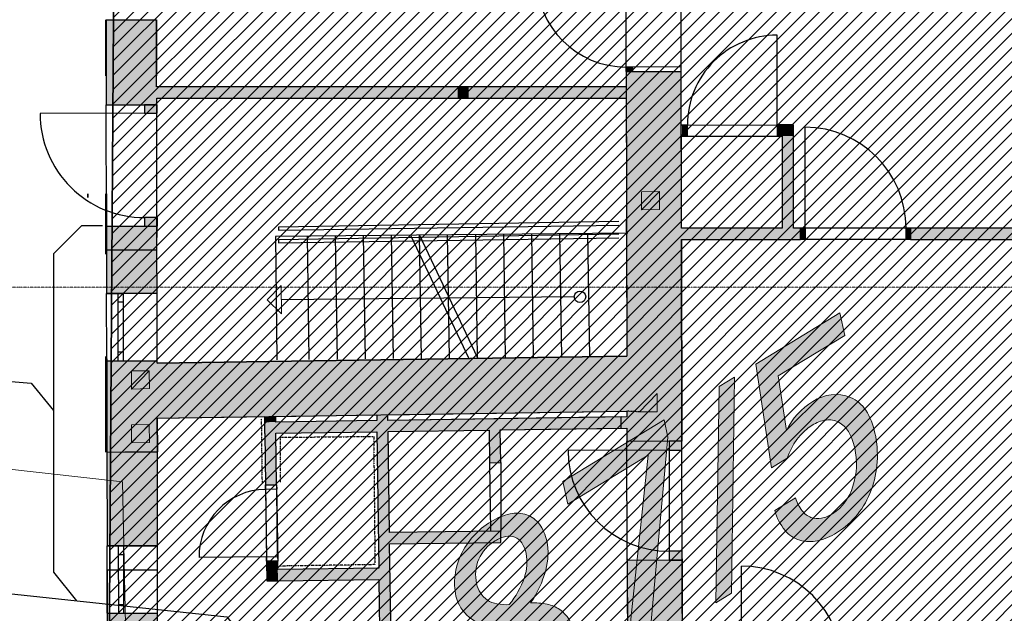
# Model space of a CAD drawing. Header units: millimetres. Extents: x -44464 to 876817, y -113448 to 101820.
# Tile 9 of 21: x -11755 to -2980, y 11649 to 16938. Entities that reach past the tile are written whole.
import ezdxf

# ---------------------------------------------------------------- set-up
doc = ezdxf.new("R2010")
doc.units = ezdxf.units.MM
doc.header["$MEASUREMENT"] = 0
for name, pattern in [('Čerchovaná', [450, 200, -117.5, 15, -117.5]), ('Čerchovaná S', [3.5, 1.5, -0.85, 0.3, -0.85]), ('Čárkovaná S', [2.5, 1.5, -1])]:
    doc.linetypes.add(name, pattern=pattern)
for name, color, linetype in [('1._POHLED ZÁPADNÍ_2_2D prvky - obecné', 7, 'Continuous'), ('1._POHLED ZÁPADNÍ_2_Bourané_Konstrukce - nosné', 7, 'Continuous'), ('1._POHLED ZÁPADNÍ_2_Bourané_Konstrukce – Dělicí čáry vrstev', 7, 'Continuous'), ('1._POHLED ZÁPADNÍ_2_Bourané_Kresby a obrázky', 7, 'Continuous'), ('1._POHLED ZÁPADNÍ_2_Bourané_TZB - kanalizace', 7, 'Continuous'), ('1._POHLED ZÁPADNÍ_2_Bourané_Výplně – Řezové', 7, 'Continuous'), ('1._POHLED ZÁPADNÍ_2_BT_ortho', 7, 'Continuous'), ('1._POHLED ZÁPADNÍ_2_Konstrukce - nosné', 7, 'Continuous'), ('1._POHLED ZÁPADNÍ_2_Kresby a obrázky', 7, 'Continuous'), ('1._POHLED ZÁPADNÍ_2_POV', 7, 'Continuous'), ('1._POHLED ZÁPADNÍ_2_Situace - terén', 7, 'Continuous'), ('1._POHLED ZÁPADNÍ_2_Výplně – Řezové', 7, 'Continuous'), ('1._POHLED ZÁPADNÍ_2_VÝTAH VAR 1', 7, 'Continuous'), ('1._POHLED ZÁPADNÍ_2_Značky - řezy', 7, 'Continuous')]:
    doc.layers.add(name, color=color, linetype=linetype)
doc.linetypes.add('kanalizace - dešťová', pattern='A,0,[3,C.4 Situační výkres POV1.Shx,S=0.251701,R=0,X=-0.001714,Y=0],-33,0', length=33)
doc.linetypes.add('kanalizace - splašková', pattern='A,0,[10,C.4 Situační výkres POV1.Shx,S=0.146825,R=0,X=-0.001,Y=0],-21,0', length=21)

msp = doc.modelspace()

# ---------------------------------------------------------------- hatches: boundary and pattern name
at = {"layer": '1._POHLED ZÁPADNÍ_2_Bourané_Výplně – Řezové', "linetype": 'Continuous', "lineweight": 0, "true_color": 0xfdfbad}
msp.add_hatch(color=51, dxfattribs=at).paths.add_polyline_path([(-10985.1, 16937.8), (-10535.1, 16937.6)])
at = {"layer": '1._POHLED ZÁPADNÍ_2_Bourané_Výplně – Řezové', "linetype": 'Continuous', "lineweight": 13}
for points in [[(-6290.5, 16477.2), (-6290.6, 16517.2), (-6349.3, 16517), (-6349.3, 16477)], [(-10534.2, 16437.6), (-10984.2, 16436.8), (-10983.7, 16178.9), (-10533.7, 16179.7)], [(-7852.4, 16238.7), (-7852.4, 16338.7), (-10534, 16338.7), (-10533.8, 16238.7)], [(-7852.4, 16338.7), (-7852.4, 16238.7), (-7752.4, 16238.7), (-7752.4, 16338.7)], [(-6348.8, 16238.7), (-6349, 16338.7), (-7752.4, 16338.7), (-7752.4, 16238.7)], [(-10643.7, 16179.5), (-10643.5, 16104.5), (-10528.6, 16104.7), (-10528.7, 16179.7)], [(-10531.7, 15099.7), (-10981.7, 15098.9), (-10981.2, 14849.2), (-10531.3, 14850)], [(-10526.7, 15099.7), (-10526.8, 15174.7), (-10641.8, 15174.5), (-10641.7, 15099.5)], [(-10531.3, 14850), (-10981.2, 14849.2), (-10980.6, 14499.2), (-10530.6, 14500)], [(-8572.6, 13366.5), (-9573.2, 13351.6), (-9571.7, 13251.6), (-8571.2, 13266.6)], [(-9472.5, 13353.1), (-9473.2, 13403), (-9573.1, 13401.5), (-9572.5, 13351.6)], [(-8573.3, 13416.5), (-8501.1, 8119.7), (-8401.2, 8121.1), (-8473.3, 13418)], [(-6343.4, 13399.9), (-8472.6, 13368), (-8471.2, 13268), (-6343.2, 13299.9)], [(-6394.9, 13399.1), (-8472.6, 13368), (-8471.2, 13268), (-6393.4, 13299.2)], [(-9471.1, 13253.1), (-9571.1, 13251.6), (-9564.9, 12793.6), (-9464.9, 12795)], [(-7571.3, 13281.5), (-7567.4, 12990.9), (-7467.4, 12992.2), (-7471.3, 13283)], [(-10978, 13086.3), (-10976.5, 12249.5), (-10526.5, 12250.3), (-10528, 13087.1)], [(-7467.4, 12381.5), (-8459, 12368), (-8457.6, 12268.1), (-7466, 12281.6)], [(-9455.6, 12115), (-9555.6, 12113.7), (-9554.6, 12038.4), (-9454.6, 12039.8)], [(-9454.6, 12039.8), (-9554.6, 12038.4), (-9553.2, 11938.4)], [(-9454.6, 12039.8), (-9553.2, 11938.4), (-9453.2, 11939.8)], [(-9453.2, 11939.8), (-8553.3, 11952), (-8554.7, 12052), (-9454.6, 12039.8)]]:
    msp.add_hatch(color=254, dxfattribs=at).paths.add_polyline_path(points)
at = {"layer": '1._POHLED ZÁPADNÍ_2_Kresby a obrázky', "linetype": 'Continuous', "lineweight": 20, "true_color": 0x0080c0}
for points in [[(-4922.3, 13278.6), (-4995.9, 13763.9), (-4402, 14125.5), (-4446.5, 14325), (-5193.4, 13870.3), (-5054.5, 12946.7), (-4913.8, 13032.4, -0.17125), (-4692, 13325, -0.108554), (-4568.2, 13371.4, -0.145689), (-4457.3, 13352, -0.13722), (-4369.1, 13268.6, -0.085628), (-4313.5, 13123.1, -0.13374), (-4328.6, 12781.7, -0.179721), (-4511.8, 12536, -0.095228), (-4610.4, 12497, -0.122801), (-4702.7, 12503.8, -0.144617), (-4781.9, 12561.9, -0.086217), (-4841, 12676.8), (-5026.3, 12564, 0.097776), (-4934.3, 12387.2, 0.150647), (-4802.5, 12300.4, 0.117146), (-4644.5, 12296, 0.087485), (-4474, 12366.3, 0.169403), (-4166.5, 12746.9, 0.143961), (-4132.5, 13255.4, 0.09563), (-4214.5, 13458.6, 0.141916), (-4350.1, 13572.9, 0.242903), (-4686.3, 13536.9, 0.142129)], [(-5384.4, 13754), (-5522.2, 13670.1), (-5550.4, 11743.5), (-5412.6, 11827.4)], [(-5978.5, 13219.1), (-6012.5, 13371.6), (-6914.3, 12822.6), (-6869.8, 12623), (-6155.2, 13058.1), (-6344.8, 11259.8), (-6144.3, 11381.9)]]:
    msp.add_hatch(color=142, dxfattribs=at).paths.add_polyline_path(points)
h = msp.add_hatch(color=142, dxfattribs=at)
h.paths.add_polyline_path([(-7732.7, 10921.5, 0.108686), (-7658.2, 10748.8, 0.147297), (-7529.4, 10655.2, 0.132551), (-7360.9, 10645.9, 0.088534), (-7168, 10726.1, 0.147627), (-6864.2, 11060.2, 0.16575), (-6813.8, 11480.9, 0.192144), (-6941.3, 11683.7, 0.093629), (-7054.7, 11730.7, 0.066102), (-7201.1, 11741.4, 0.080205), (-7066.2, 12033.3, 0.118676), (-7057.9, 12294.9, 0.109328), (-7122.7, 12444, 0.14374), (-7235.8, 12526.5, 0.13475), (-7384.3, 12535.7, 0.089224), (-7555.4, 12464.8, 0.148725), (-7822.5, 12169.3, 0.164596), (-7867.5, 11802, 0.330338), (-7540.3, 11534.9, 0.085162), (-7715.3, 11212.5, 0.131565)])
h.paths.add_polyline_path([(-7500.4, 10918.7, -0.098539), (-7547.4, 11034.3, -0.152308), (-7523.7, 11261.7, -0.067231), (-7350.2, 11543.8, -0.045091), (-7209, 11542.1, -0.080246), (-7106.5, 11515.7, -0.233079), (-6999.1, 11368.1, -0.162058), (-7024.9, 11098.5, -0.151307), (-7205.8, 10895.8, -0.091937), (-7321.7, 10848.4, -0.137402), (-7422.5, 10856.4, -0.149295)], flags=0)
h.paths.add_polyline_path([(-7586.9, 11767, -0.197332), (-7682.2, 11914.8, -0.158634), (-7664.1, 12131.6, -0.154735), (-7517.6, 12295, -0.090414), (-7421.7, 12334.9, -0.144382), (-7341, 12328.3, -0.147864), (-7279.8, 12277, -0.094509), (-7242.2, 12182.7, -0.134625), (-7256.9, 11967.9, -0.084414), (-7391.1, 11727.3, -0.064653), (-7501.6, 11733.7, -0.09333)], flags=0)
at = {"layer": '1._POHLED ZÁPADNÍ_2_POV', "linetype": 'Continuous', "lineweight": 20, "true_color": 0xffaaaa}
h = msp.add_hatch(dxfattribs=at)
h.set_pattern_fill('Izolace___tvárnice_0002', color=21, style=0, pattern_type=2)
h.set_pattern_definition([(45, (-7e-12, 0), (-63.6396, 63.6396), [])])
h.paths.add_polyline_path([(-10906.3, 18690.2), (-10970.7, 9084.1), (-20311.4, 10009.9), (-20482, 120.4), (-242.4, 270.4), (-238.4, 17796)])
at = {"layer": '1._POHLED ZÁPADNÍ_2_Výplně – Řezové', "linetype": 'Continuous', "lineweight": 13}
for points in [[(-10535.1, 16937.6), (-10985.1, 16936.8), (-10984.2, 16436.8), (-10534.2, 16437.6)], [(-5859.3, 16477.1), (-6349.3, 16476.2), (-6348.4, 15997.8), (-5858.4, 15998.7)], [(-6348.6, 15997.8), (-6348.4, 15897.8), (-5843.4, 15898.7), (-5843.6, 15998.7)], [(-4958.5, 16000.4), (-4963.6, 16000.4), (-4963.4, 15900.4), (-4958.5, 15900.4)], [(-4958.5, 15900.4), (-4858.5, 16000.6), (-4958.5, 16000.4)], [(-4958.3, 15900.6), (-4858.5, 15900.8), (-4858.5, 16000.6)], [(-5856.6, 15080.1), (-5858.2, 15898.7), (-6348.2, 15897.8), (-6346.6, 15080.1)], [(-4958.3, 15900.6), (-4958.5, 15080.1), (-4858.5, 15080.1), (-4858.5, 15900.8)], [(-6346.9, 14980.1), (-4796, 14980.1), (-4796, 15080.1), (-6346.9, 15080.1)], [(-3816, 14980.1), (-821.7, 14980.1), (-821.7, 15080.1), (-3816, 15080.1)], [(-5856.4, 14980.1), (-6346.4, 14980.1), (-6343, 13181), (-5853, 13181.9)], [(-10529.5, 13900), (-10979.5, 13899.2), (-10978, 13086.3), (-10528, 13087.1)], [(-6344.4, 13940), (-10529.5, 13877.2), (-10528.6, 13387.1), (-6343.5, 13449.9)], [(-5851, 12121.9), (-6341, 12121), (-6339.2, 11170.3), (-5849.1, 11170.3)], [(-10975.4, 11649.5), (-10972.8, 10236.1), (-10522.8, 10237), (-10525.4, 11650.3)]]:
    msp.add_hatch(color=254, dxfattribs=at).paths.add_polyline_path(points)
at = {"layer": '1._POHLED ZÁPADNÍ_2_Výplně – Řezové', "linetype": 'Continuous', "lineweight": 0, "true_color": 0xffffff}
for points in [[(-5843.4, 15898.7), (-5803.4, 15898.8), (-5803.6, 15998.8), (-5843.6, 15998.7)], [(-4963.6, 16000.4), (-5003.6, 16000.3), (-5003.4, 15900.3), (-4963.4, 15900.4)], [(-4796, 15080.1), (-4796, 14980.1), (-4756, 14980.1), (-4756, 15080.1)], [(-3816, 14980.1), (-3816, 15080.1), (-3856, 15080.1), (-3856, 14980.1)], [(-5968, 13181.7), (-5967.8, 13101.7), (-5852.8, 13101.9), (-5853, 13181.9)], [(-5851, 12121.9), (-5851.1, 12201.9), (-5966.1, 12201.7), (-5966, 12121.7)]]:
    msp.add_hatch(color=7, dxfattribs=at).paths.add_polyline_path(points)
at = {"layer": '1._POHLED ZÁPADNÍ_2_Výplně – Řezové', "linetype": 'Continuous', "lineweight": 13, "true_color": 0x68b353}
for points in [[(-6052.3, 15406), (-6212.8, 15403.6), (-6212.3, 15244.3)], [(-6052.3, 15406), (-6212.3, 15244.3), (-6053.1, 15245.5)], [(-10759.2, 13647.7), (-10600, 13810.2), (-10759.2, 13808.2)], [(-10759.2, 13647.7), (-10598.7, 13650.9), (-10600, 13810.2)], [(-6072.4, 13606.2), (-6232.5, 13444.5), (-6073.2, 13445.7)], [(-10759.2, 13167.6), (-10600, 13330.1), (-10759.2, 13328.1)], [(-10759.2, 13167.6), (-10598.7, 13170.8), (-10600, 13330.1)]]:
    msp.add_hatch(color=85, dxfattribs=at).paths.add_polyline_path(points)

# ---------------------------------------------------------------- linework, layer by layer
at = {"layer": '1._POHLED ZÁPADNÍ_2_2D prvky - obecné', "color": 7, "linetype": 'Continuous', "lineweight": 25}
for p, q in [((-8268, 15012.7), (-7751.6, 13918.8)), ((-8190.7, 15019.3), (-7674.3, 13925.4))]:
    msp.add_line(p, q, dxfattribs=at)
at = {"layer": '1._POHLED ZÁPADNÍ_2_Bourané_Konstrukce - nosné', "color": 7, "linetype": 'Continuous', "lineweight": 25}
for p, q in [((-6349.3, 16476.2), (-6350.9, 17356.2)), ((-5859.3, 16477.1), (-5860.9, 17357.1)), ((-5859.3, 16517.1), (-6349.3, 16516.2)), ((-6349.3, 16516.2), (-6349.3, 16476.2)), ((-5859.3, 16477.1), (-5859.3, 16517.1)), ((-6349.3, 16476.2), (-5859.3, 16477.1)), ((-6349.3, 16476.2), (-5859.3, 16477.1)), ((-6349.3, 16476.2), (-5859.3, 16477.1)), ((-10983.7, 16178.9), (-10643.7, 16179.5)), ((-10983.7, 16178.9), (-10643.7, 16179.5)), ((-10981.7, 15098.9), (-10983.7, 16178.9)), ((-10643.7, 16179.5), (-10533.7, 16179.7)), ((-10528.7, 16179.7), (-10643.7, 16179.5)), ((-10643.7, 16179.5), (-10533.7, 16179.7)), ((-10643.7, 16179.5), (-10533.7, 16179.7)), ((-10643.7, 16179.5), (-10643.5, 16104.5)), ((-10531.7, 15099.7), (-10533.7, 16179.7)), ((-10528.6, 16104.7), (-10528.7, 16179.7)), ((-10643.5, 16104.5), (-11573.5, 16102.8)), ((-10643.5, 16104.5), (-10528.6, 16104.7)), ((-4756, 15080.1), (-4756, 15980.1)), ((-4756, 15080.3), (-4754.5, 15875.6)), ((-10981.7, 15098.9), (-10641.7, 15099.5)), ((-10981.7, 15098.9), (-10641.7, 15099.5)), ((-10526.8, 15174.7), (-10641.8, 15174.5)), ((-10641.8, 15174.5), (-10641.7, 15099.5)), ((-10641.7, 15099.5), (-10531.7, 15099.7)), ((-10641.7, 15099.5), (-10526.7, 15099.7)), ((-10641.7, 15099.5), (-10531.7, 15099.7)), ((-10641.7, 15099.5), (-10531.7, 15099.7)), ((-10526.7, 15099.7), (-10526.8, 15174.7)), ((-10980.6, 14499.2), (-10880.6, 14499.4)), ((-10979.5, 13899.2), (-10980.6, 14499.2)), ((-10880.6, 14499.4), (-10830.6, 14499.5)), ((-10880.6, 14499.4), (-10830.6, 14499.5)), ((-10880.6, 14499.4), (-10880.5, 14424.4)), ((-10830.6, 14499.5), (-10530.6, 14500)), ((-10830.5, 14424.5), (-10830.6, 14499.5)), ((-10529.5, 13900), (-10530.6, 14500)), ((-10880.5, 14424.4), (-10830.5, 14424.5)), ((-10880.5, 14424.4), (-10879.6, 13974.4)), ((-10829.6, 13974.5), (-10830.5, 14424.5)), ((-10829.6, 13974.5), (-10879.6, 13974.4)), ((-10879.6, 13974.4), (-10879.5, 13899.4)), ((-10829.5, 13899.5), (-10829.6, 13974.5)), ((-10979.5, 13899.2), (-10879.5, 13899.4)), ((-10879.5, 13899.4), (-10829.5, 13899.5)), ((-10879.5, 13899.4), (-10829.5, 13899.5)), ((-10829.5, 13899.5), (-10529.5, 13900)), ((-5967.8, 13101.7), (-6867.8, 13100)), ((-9564.9, 12793.6), (-9464.9, 12795)), ((-9564.9, 12793.6), (-9464.9, 12795)), ((-9564.9, 12793.6), (-9464.9, 12795)), ((-9564.9, 12793.6), (-9464.9, 12795)), ((-9564.9, 12793.6), (-9555.6, 12113.7)), ((-9564.3, 12753.6), (-9564.9, 12793.6)), ((-9464.3, 12755), (-9564.3, 12753.6)), ((-9564.3, 12753.6), (-9556.2, 12153.7)), ((-9464.9, 12795), (-9455.6, 12115)), ((-9464.9, 12795), (-9464.3, 12755)), ((-9456.2, 12155), (-9464.3, 12755)), ((-10976.5, 12249.5), (-10876.5, 12249.7)), ((-10975.4, 11649.5), (-10976.5, 12249.5)), ((-10876.5, 12249.7), (-10876.3, 12174.7)), ((-10876.5, 12249.7), (-10826.5, 12249.7)), ((-10876.5, 12249.7), (-10826.5, 12249.7)), ((-10826.5, 12249.7), (-10526.5, 12250.3)), ((-10826.3, 12174.7), (-10826.5, 12249.7)), ((-10525.4, 11650.3), (-10526.5, 12250.3)), ((-10876.3, 12174.7), (-10826.3, 12174.7)), ((-10876.3, 12174.7), (-10875.5, 11724.7)), ((-10825.5, 11724.7), (-10826.3, 12174.7)), ((-9556.2, 12153.7), (-10156.1, 12145.5)), ((-9556.2, 12153.7), (-9456.2, 12155)), ((-9555.6, 12113.7), (-9556.2, 12153.7)), ((-9555.6, 12113.7), (-9455.6, 12115)), ((-9455.6, 12115), (-9555.6, 12113.7)), ((-9555.6, 12113.7), (-9455.6, 12115)), ((-9555.6, 12113.7), (-9455.6, 12115)), ((-9456.2, 12155), (-9455.6, 12115)), ((-10825.5, 11724.7), (-10875.5, 11724.7)), ((-10875.5, 11724.7), (-10875.4, 11649.7)), ((-10825.4, 11649.7), (-10825.5, 11724.7)), ((-10975.4, 11649.5), (-10875.4, 11649.7)), ((-10875.4, 11649.7), (-10825.4, 11649.7)), ((-10875.4, 11649.7), (-10825.4, 11649.7)), ((-10825.4, 11649.7), (-10525.4, 11650.3))]:
    msp.add_line(p, q, dxfattribs=at)
at = {"layer": '1._POHLED ZÁPADNÍ_2_Bourané_Konstrukce - nosné', "color": 7, "linetype": 'Continuous', "lineweight": 25, "flags": 128}
for points in [[(-10988.1, 16436.8), (-10988.1, 16936.8)], [(-10985.1, 16936.8), (-10984.2, 16436.8)], [(-10534.2, 16437.6), (-10535.1, 16937.6)], [(-10984.2, 16436.8), (-10983.7, 16178.9)], [(-10534, 16338.7), (-10534.2, 16437.6)], [(-6349.3, 16476.2), (-5859.3, 16477.1)], [(-6349.3, 16476.2), (-5859.3, 16477.1)], [(-6349.3, 16476.2), (-6349, 16338.7)], [(-5858.4, 15998.7), (-5859.3, 16477.1)], [(-7852.4, 16338.7), (-10534, 16338.7)], [(-6349, 16338.7), (-7752.4, 16338.7)], [(-10533.8, 16238.7), (-7852.4, 16238.7)], [(-10533.7, 16179.7), (-10533.8, 16238.7)], [(-7752.4, 16238.7), (-6348.8, 16238.7)], [(-6348.8, 16238.7), (-6348.4, 15997.8)], [(-5843.6, 15998.7), (-5858.4, 15998.7)], [(-4958.5, 16000.4), (-4963.6, 16000.4)], [(-6348.2, 15897.8), (-6346.6, 15080.1)], [(-5856.6, 15080.1), (-5858.2, 15898.7)], [(-5858.2, 15898.7), (-5843.4, 15898.7)], [(-4963.4, 15900.4), (-4958.5, 15900.4)], [(-10988.1, 14849.2), (-10988.1, 15386.8)], [(-10982.2, 15386.8), (-10981.2, 14849.2)], [(-10531.3, 14850), (-10532.2, 15387.6)], [(-10981.7, 15098.9), (-10981.2, 14849.2)], [(-10532.4, 15098.1), (-10531.3, 14998.1)], [(-10531.3, 14850), (-10531.7, 15099.7)], [(-6346.3, 15045.9), (-6347.4, 15145.9)], [(-6346.4, 14980.1), (-6344.4, 13940)], [(-5853, 13181.9), (-5856.4, 14980.1)], [(-10981.2, 14849.2), (-10980.6, 14499.2)], [(-10530.6, 14500), (-10531.3, 14850)], [(-10530.6, 14500), (-10980.6, 14499.2)], [(-10988.1, 13086.3), (-10988.1, 13937.2)], [(-10979.6, 13937.2), (-10979.5, 13899.2)], [(-10979.5, 13899.2), (-10978, 13086.3)], [(-10529.5, 13900), (-10529.6, 13938)], [(-6344.4, 13940), (-10529.5, 13877.2)], [(-10529.5, 13877.2), (-10529.5, 13900)], [(-8473.3, 13418), (-6343.5, 13449.9)], [(-6343.5, 13449.9), (-6343.4, 13399.9)], [(-10528.6, 13387.1), (-9573.1, 13401.5)], [(-10528, 13087.1), (-10528.6, 13387.1)], [(-9573.2, 13351.6), (-9571.7, 13251.6)], [(-9573.1, 13401.5), (-9572.5, 13351.6)], [(-9473.2, 13403), (-8573.3, 13416.5)], [(-9472.5, 13353.1), (-9473.2, 13403)], [(-8572.6, 13366.5), (-9472.5, 13353.1)], [(-8573.3, 13416.5), (-8572.6, 13366.5)], [(-8472.6, 13368), (-8473.3, 13418)], [(-6343.4, 13399.9), (-8472.6, 13368)], [(-6394.9, 13399.1), (-8472.6, 13368)], [(-6393.4, 13299.2), (-6394.9, 13399.1)], [(-9571.1, 13251.6), (-9564.9, 12793.6)], [(-9471.1, 13253.1), (-8571.2, 13266.6)], [(-9464.9, 12795), (-9471.1, 13253.1)], [(-8571.2, 13266.6), (-8554.7, 12052)], [(-8471.2, 13268), (-7571.3, 13281.5)], [(-8471.2, 13268), (-7571.3, 13281.5)], [(-8459, 12368), (-8471.2, 13268)], [(-7571.3, 13281.5), (-7567.4, 12990.9)], [(-7471.3, 13283), (-6343.2, 13299.9)], [(-7471.3, 13283), (-6393.4, 13299.2)], [(-7467.4, 12992.2), (-7471.3, 13283)], [(-6343.2, 13299.9), (-6343, 13181)], [(-10978, 13086.3), (-10976.5, 12249.5)], [(-10526.5, 12250.3), (-10528, 13087.1)], [(-7567.4, 12990.9), (-7467.4, 12992.2)], [(-7467.4, 12381.5), (-8459, 12368)], [(-7466, 12281.6), (-7467.4, 12381.5)], [(-10526.5, 12250.3), (-10976.5, 12249.5)], [(-8457.6, 12268.1), (-7466, 12281.6)], [(-8448.3, 11581.9), (-8457.6, 12268.1)], [(-9555.6, 12113.7), (-9553.2, 11938.4)], [(-9454.6, 12039.8), (-9455.6, 12115)], [(-6341, 12121), (-6339.2, 11170.3)], [(-5849.1, 11170.3), (-5851, 12121.9)], [(-10976.1, 12036.3), (-10526.1, 12037.1)], [(-10976.1, 12036.3), (-10975.4, 11649.5)], [(-10525.4, 11650.3), (-10526.1, 12037.1)], [(-8554.7, 12052), (-9454.6, 12039.8)], [(-9553.2, 11938.4), (-9453.2, 11939.8)], [(-9453.2, 11939.8), (-8553.3, 11952)], [(-8553.3, 11952), (-8544.2, 11280.7)], [(-10522.8, 10237), (-10525.4, 11650.3)]]:
    msp.add_lwpolyline(points, dxfattribs=at)
at = {"layer": '1._POHLED ZÁPADNÍ_2_Bourané_Konstrukce - nosné', "color": 7, "linetype": 'Continuous', "lineweight": 13, "flags": 128}
msp.add_lwpolyline([(-6290.5, 16477.2), (-6290.6, 16517.2), (-6349.3, 16517), (-6349.3, 16477)], close=True, dxfattribs=at)
at = {"layer": '1._POHLED ZÁPADNÍ_2_Bourané_Konstrukce - nosné', "color": 7, "linetype": 'Continuous', "lineweight": 25}
for centre, radius, start, end in [((-6350.9, 17316.2), 800, 180.10928, 270.10928), ((-10643.5, 16104.5), 930, 180.105, 270.105), ((-4756, 15080.1), 900, 0, 90), ((-5967.8, 13101.7), 900, 180.10928, 270.10928), ((-9556.2, 12153.7), 600, 90.77998, 180.77998)]:
    msp.add_arc(centre, radius, start, end, dxfattribs=at)
at = {"layer": '1._POHLED ZÁPADNÍ_2_Bourané_Konstrukce – Dělicí čáry vrstev', "color": 7, "linetype": 'Continuous', "lineweight": 25}
for p, q in [((-7752.4, 16338.7), (-7852.4, 16338.7)), ((-7752.4, 16338.7), (-7852.4, 16338.7)), ((-7852.4, 16238.7), (-7752.4, 16238.7)), ((-7852.4, 16238.7), (-7752.4, 16238.7))]:
    msp.add_line(p, q, dxfattribs=at)
at = {"layer": '1._POHLED ZÁPADNÍ_2_Bourané_Kresby a obrázky', "color": 7, "linetype": 'Continuous', "lineweight": 25}
for p, q in [((-7567.4, 12990.9), (-7559.1, 12380.3)), ((-7467.4, 12992.2), (-7467.4, 12381.5))]:
    msp.add_line(p, q, dxfattribs=at)
at = {"layer": '1._POHLED ZÁPADNÍ_2_Bourané_Kresby a obrázky', "color": 7, "linetype": 'Continuous', "lineweight": 25, "flags": 128}
for points in [[(-6414.7, 15139.6), (-9447.8, 15089.3), (-9447.8, 15061.4), (-6414.3, 15106.4)], [(-6334.7, 15037.1), (-9475, 15007), (-9464.5, 13906.7)], [(-6414.7, 15027.4), (-9447.8, 14977), (-9447.8, 14949.1), (-6414.3, 14994.2)]]:
    msp.add_lwpolyline(points, dxfattribs=at)
at = {"layer": '1._POHLED ZÁPADNÍ_2_Bourané_Kresby a obrázky', "color": 7, "linetype": 'Čerchovaná S', "lineweight": 25, "flags": 128}
for points in [[(-9602, 13382.3), (-9594.8, 12808.7)], [(-9431.2, 12810.6), (-9431.2, 13217.1), (-8599.9, 13225.4), (-8588.5, 12083.1), (-9431.2, 12070.1)]]:
    msp.add_lwpolyline(points, dxfattribs=at)
at = {"layer": '1._POHLED ZÁPADNÍ_2_Bourané_TZB - kanalizace', "color": 8, "linetype": 'kanalizace - dešťová', "lineweight": 20, "flags": 128}
msp.add_lwpolyline([(-11015.5, 15100.9), (-11204.2, 15100.9), (-11454, 14851.1), (-11454, 13456.1)], dxfattribs=at)
at = {"layer": '1._POHLED ZÁPADNÍ_2_BT_ortho', "color": 142, "linetype": 'Continuous', "lineweight": 20, "true_color": 0x0080c0, "flags": 128}
for points in [[(-4922.3, 13278.6, -0.142129), (-4686.3, 13536.9, -0.242903), (-4350.1, 13572.9, -0.141916), (-4214.5, 13458.6, -0.09563), (-4132.5, 13255.4, -0.143961), (-4166.5, 12746.9, -0.169403), (-4474, 12366.3, -0.087485), (-4644.5, 12296, -0.117146), (-4802.5, 12300.4, -0.150647), (-4934.3, 12387.2, -0.097776), (-5026.3, 12564), (-4841, 12676.8, 0.086217), (-4781.9, 12561.9, 0.144617), (-4702.7, 12503.8, 0.122801), (-4610.4, 12497, 0.095228), (-4511.8, 12536, 0.179721), (-4328.6, 12781.7, 0.13374), (-4313.5, 13123.1, 0.085628), (-4369.1, 13268.6, 0.13722), (-4457.3, 13352, 0.145689), (-4568.2, 13371.4, 0.108554), (-4692, 13325, 0.17125), (-4913.8, 13032.4), (-5054.5, 12946.7), (-5193.4, 13870.3), (-4446.5, 14325), (-4402, 14125.5), (-4995.9, 13763.9)], [(-7201.1, 11741.4, -0.066102), (-7054.7, 11730.7, -0.093629), (-6941.3, 11683.7, -0.192144), (-6813.8, 11480.9, -0.16575), (-6864.2, 11060.2, -0.147627), (-7168, 10726.1, -0.088534), (-7360.9, 10645.9, -0.132551), (-7529.4, 10655.2, -0.147297), (-7658.2, 10748.8, -0.108686), (-7732.7, 10921.5, -0.131565), (-7715.3, 11212.5, -0.085162), (-7540.3, 11534.9, -0.330338), (-7867.5, 11802, -0.164596), (-7822.5, 12169.3, -0.148725), (-7555.4, 12464.8, -0.089224), (-7384.3, 12535.7, -0.13475), (-7235.8, 12526.5, -0.14374), (-7122.7, 12444, -0.109328), (-7057.9, 12294.9, -0.118676), (-7066.2, 12033.3, -0.080205)], [(-7391.1, 11727.3, 0.084414), (-7256.9, 11967.9, 0.134625), (-7242.2, 12182.7, 0.094509), (-7279.8, 12277, 0.147864), (-7341, 12328.3, 0.144382), (-7421.7, 12334.9, 0.090414), (-7517.6, 12295, 0.154735), (-7664.1, 12131.6, 0.158634), (-7682.2, 11914.8, 0.197332), (-7586.9, 11767, 0.09333), (-7501.6, 11733.7, 0.064653)]]:
    msp.add_lwpolyline(points, format="xyb", close=True, dxfattribs=at)
for points in [[(-21420.4, 14004.7), (-10838.1, 12821.5)], [(-10838.1, 12821.5), (-10752.9, 8719.1)]]:
    msp.add_lwpolyline(points, dxfattribs=at)
for points in [[(-5384.4, 13754), (-5412.6, 11827.4), (-5550.4, 11743.5), (-5522.2, 13670.1)], [(-5978.5, 13219.1), (-6144.3, 11381.9), (-6344.8, 11259.8), (-6155.2, 13058.1), (-6869.8, 12623), (-6914.3, 12822.6), (-6012.5, 13371.6)]]:
    msp.add_lwpolyline(points, close=True, dxfattribs=at)
at = {"layer": '1._POHLED ZÁPADNÍ_2_Konstrukce - nosné', "color": 7, "linetype": 'Continuous', "lineweight": 25}
for p, q in [((-10985.1, 16936.8), (-10885.1, 16937)), ((-10885.1, 16937), (-10835.1, 16937.1)), ((-10835.1, 16937.1), (-10535.1, 16937.6)), ((-10535, 16937.6), (-10534.2, 16437.6)), ((-5003.6, 16000.3), (-5005.2, 16800.3)), ((-6349.3, 16476.2), (-6344.4, 13940)), ((-5863.6, 16477.1), (-5860.9, 15080.1)), ((-5803.6, 15998.8), (-5858.4, 15998.7)), ((-5843.6, 15998.7), (-4963.6, 16000.4)), ((-5843.4, 15898.7), (-5843.6, 15998.7)), ((-5843.6, 15998.7), (-5843.4, 15898.7)), ((-5843.4, 15898.7), (-5843.6, 15998.7)), ((-5843.4, 15898.7), (-5843.6, 15998.7)), ((-5803.4, 15898.8), (-5803.6, 15998.8)), ((-4963.6, 16000.4), (-5003.6, 16000.3)), ((-5003.6, 16000.3), (-5003.4, 15900.3)), ((-4963.4, 15900.4), (-4963.6, 16000.4)), ((-4963.4, 15900.4), (-4963.6, 16000.4)), ((-4963.4, 15900.4), (-4963.6, 16000.4)), ((-4963.4, 15900.4), (-4963.6, 16000.4)), ((-5858.2, 15898.7), (-4963.4, 15900.4)), ((-5843.4, 15898.7), (-5803.4, 15898.8)), ((-5003.4, 15900.3), (-4963.4, 15900.4)), ((-4796, 14980.1), (-4796, 15080.1)), ((-3816, 15080.1), (-4796, 15080.1)), ((-4796, 15080.1), (-4756, 15080.1)), ((-4796, 14980.1), (-4796, 15080.1)), ((-4796, 14980.1), (-4796, 15080.1)), ((-4796, 14980.1), (-4796, 15080.1)), ((-4756, 15080.1), (-4756, 14980.1)), ((-3856, 14980.1), (-3856, 15080.1)), ((-3856, 15080.1), (-3816, 15080.1)), ((-3816, 14980.1), (-3816, 15080.1)), ((-3816, 15080.1), (-3816, 14980.1)), ((-3816, 14980.1), (-3816, 15080.1)), ((-3816, 14980.1), (-3816, 15080.1)), ((-5856.4, 14980.1), (-5853, 13181.9)), ((-3816, 14980.1), (-4796, 14980.1)), ((-4756, 14980.1), (-4796, 14980.1)), ((-3816, 14980.1), (-3856, 14980.1)), ((-10981.3, 14887.2), (-10821.3, 14887.5)), ((-10821.3, 14887.5), (-10706.3, 14887.7)), ((-10706.3, 14887.7), (-10531.3, 14888)), ((-10979.5, 13899.2), (-10879.5, 13899.4)), ((-10879.5, 13899.4), (-10829.5, 13899.5)), ((-10829.5, 13899.5), (-10529.5, 13900)), ((-10529.5, 13877.2), (-6344.4, 13940)), ((-10528.5, 13387.1), (-6343.5, 13449.9)), ((-10528.5, 13387.1), (-10528, 13087.1)), ((-5968, 13181.7), (-6343, 13181)), ((-5968, 13181.7), (-6343, 13181)), ((-6341, 12121), (-6343, 13181)), ((-5853, 13181.9), (-5968, 13181.7)), ((-5853, 13181.9), (-5968, 13181.7)), ((-5853, 13181.9), (-5968, 13181.7)), ((-5853, 13181.9), (-5968, 13181.7)), ((-5968, 13181.7), (-5967.8, 13101.7)), ((-5851, 12121.9), (-5853, 13181.9)), ((-5852.8, 13101.9), (-5853, 13181.9)), ((-10978, 13086.3), (-10818, 13086.6)), ((-10818, 13086.6), (-10703, 13086.8)), ((-10703, 13086.8), (-10528, 13087.1)), ((-5967.8, 13101.7), (-5852.8, 13101.9)), ((-5967.8, 13101.7), (-5966.1, 12201.7)), ((-5851.1, 12201.9), (-5852.8, 13101.9)), ((-5851.1, 12201.9), (-5966.1, 12201.7)), ((-5966.1, 12201.7), (-5966, 12121.7)), ((-5851, 12121.9), (-5851.1, 12201.9)), ((-5966, 12121.7), (-6341, 12121)), ((-5966, 12121.7), (-6341, 12121)), ((-6340, 12134.7), (-6334.2, 8554.2)), ((-5851, 12121.9), (-5966, 12121.7)), ((-5966, 12121.7), (-5851, 12121.9)), ((-5851, 12121.9), (-5966, 12121.7)), ((-5851, 12121.9), (-5966, 12121.7)), ((-5851, 12134.7), (-5849.4, 11170.3)), ((-5323.5, 11170.3), (-5323.5, 12070.3)), ((-10975.4, 11649.5), (-10875.4, 11649.7)), ((-10975.4, 11649.5), (-10970.6, 9026.5)), ((-10875.4, 11649.7), (-10825.4, 11649.7)), ((-10825.4, 11649.7), (-10525.4, 11650.3))]:
    msp.add_line(p, q, dxfattribs=at)
at = {"layer": '1._POHLED ZÁPADNÍ_2_Konstrukce - nosné', "color": 7, "linetype": 'Continuous', "lineweight": 25, "flags": 128}
for points in [[(-4858.5, 16000.6), (-4958.5, 16000.4)], [(-4858.5, 15080.1), (-4858.5, 16000.6)], [(-4958.5, 15900.4), (-4958.5, 15080.1)], [(-4958.5, 15080.1), (-5856.6, 15080.1)], [(-4796, 15080.1), (-4858.5, 15080.1)], [(-821.7, 15080.1), (-3816, 15080.1)], [(-5856.4, 14980.1), (-4796, 14980.1)], [(-3816, 14980.1), (-821.7, 14980.1)]]:
    msp.add_lwpolyline(points, dxfattribs=at)
at = {"layer": '1._POHLED ZÁPADNÍ_2_Konstrukce - nosné', "color": 7, "linetype": 'Continuous', "lineweight": 25}
for centre, radius, start, end in [((-5003.6, 16000.3), 800, 90.10928, 180.10928), ((-5323.5, 11170.3), 900, 0, 90)]:
    msp.add_arc(centre, radius, start, end, dxfattribs=at)
at = {"layer": '1._POHLED ZÁPADNÍ_2_Kresby a obrázky', "color": 7, "linetype": 'Continuous', "lineweight": 25}
for p, q in [((-9173.9, 13911), (-9190.4, 15009.7)), ((-8923.9, 13913.4), (-8940.4, 15012.1)), ((-8674, 13915.8), (-8690.5, 15014.5)), ((-8424.1, 13918.2), (-8440.6, 15016.9)), ((-8174.2, 13920.6), (-8190.7, 15019.3)), ((-7924.2, 13923), (-7940.7, 15021.7)), ((-7674.3, 13925.4), (-7690.8, 15024.1)), ((-7424.4, 13927.8), (-7440.9, 15026.5)), ((-7174.5, 13930.2), (-7191, 15028.9)), ((-6924.5, 13932.6), (-6941, 15031.3)), ((-6674.6, 13935), (-6691.1, 15033.7)), ((-6812.7, 14469.6), (-9423.6, 14443.4))]:
    msp.add_line(p, q, dxfattribs=at)
at = {"layer": '1._POHLED ZÁPADNÍ_2_Kresby a obrázky', "color": 7, "linetype": 'Continuous', "lineweight": 13}
for p, q in [((-9548.5, 14442.1), (-9424.8, 14568.4)), ((-9424.8, 14568.4), (-9422.3, 14318.4)), ((-9548.5, 14442.1), (-9422.3, 14318.4))]:
    msp.add_line(p, q, dxfattribs=at)
at = {"layer": '1._POHLED ZÁPADNÍ_2_Kresby a obrázky', "color": 7, "linetype": 'Čárkovaná S', "lineweight": 25}
msp.add_line((-6232.5, 13444.5), (-6343.5, 13449.9), dxfattribs=at)
at = {"layer": '1._POHLED ZÁPADNÍ_2_Kresby a obrázky', "color": 7, "linetype": 'Continuous', "lineweight": 25}
msp.add_circle((-6761.7, 14469.6), 51, dxfattribs=at)
at = {"layer": '1._POHLED ZÁPADNÍ_2_POV', "color": 7, "linetype": 'Continuous', "lineweight": 35, "flags": 128}
msp.add_lwpolyline([(-10906.3, 18690.2), (-238.4, 17796), (-242.4, 270.4), (-20482, 120.4), (-20311.4, 10009.9), (-10970.7, 9084.1)], close=True, dxfattribs=at)
at = {"layer": '1._POHLED ZÁPADNÍ_2_POV', "color": 5, "linetype": 'kanalizace - dešťová', "lineweight": 25, "flags": 128}
for points in [[(-11015.5, 15100.9), (-11204.2, 15100.9), (-11454, 14851.1), (-11454, 13456.1)], [(-21836.1, 13282.6), (-20821.9, 14462), (-11651.4, 13700.6), (-11454, 13456.1), (-11454, 12017.4), (-11247.7, 11761.7)]]:
    msp.add_lwpolyline(points, dxfattribs=at)
at = {"layer": '1._POHLED ZÁPADNÍ_2_POV', "color": 5, "linetype": 'kanalizace - splašková', "lineweight": 25, "flags": 128}
msp.add_lwpolyline([(-18455.5, 9982.7), (-18356.6, 12521), (-9908.8, 11618.7), (-9679.8, 11334.9), (-9815.9, 9408), (-9591.4, 9129.8), (-2551.2, 8377.8)], dxfattribs=at)
at = {"layer": '1._POHLED ZÁPADNÍ_2_Situace - terén', "color": 8, "linetype": 'Continuous', "lineweight": 20, "flags": 128}
for points in [[(-6052.3, 15406), (-6212.8, 15403.6), (-6212.3, 15244.3)], [(-6052.3, 15406), (-6053.1, 15245.5), (-6212.3, 15244.3)], [(-10759.2, 13647.7), (-10759.2, 13808.2), (-10600, 13810.2)], [(-10759.2, 13647.7), (-10598.7, 13650.9), (-10600, 13810.2)], [(-6072.4, 13606.2), (-6073.2, 13445.7), (-6232.5, 13444.5)], [(-10759.2, 13167.6), (-10759.2, 13328.1), (-10600, 13330.1)], [(-10759.2, 13167.6), (-10598.7, 13170.8), (-10600, 13330.1)]]:
    msp.add_lwpolyline(points, close=True, dxfattribs=at)
at = {"layer": '1._POHLED ZÁPADNÍ_2_VÝTAH VAR 1', "color": 1, "linetype": 'Čerchovaná', "lineweight": 25}
for p, q in [((-11148.1, 15386.8), (-11148.1, 15354.1)), ((-11148.1, 15354.1), (-11148.1, 15386.8))]:
    msp.add_line(p, q, dxfattribs=at)
at = {"layer": '1._POHLED ZÁPADNÍ_2_Značky - řezy', "color": 154, "linetype": 'Čerchovaná S', "lineweight": 13}
msp.add_line((-25821.9, 14554.5), (-2556, 14554.5), dxfattribs=at)

doc.saveas('drawing.dxf')
